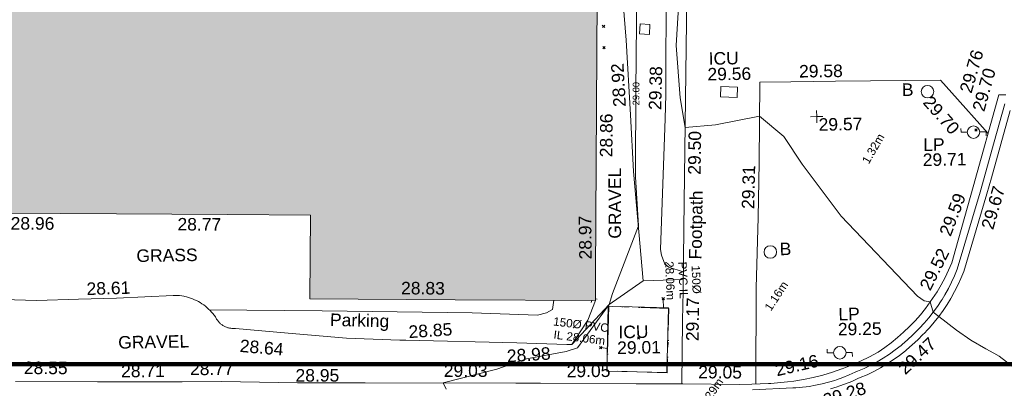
# Model space of a CAD drawing. Header units: millimetres. Extents: x -290717 to 520720, y -88450 to 287762.
# Tile 249 of 256: x 23030 to 52525, y 57264 to 68313. Entities that reach past the tile are written whole.
import ezdxf

# ---------------------------------------------------------------- set-up
doc = ezdxf.new("R2010")
doc.units = ezdxf.units.MM
for name, pattern in [('IMPORT-UG_DRAINAGE_UNIDENTIFIED_QLB2 _2_', [2700, 1500, -300, 0, -250, 150, -300, 0, -200]), ('IMPORT-UG_ELEC_LV_QLB2 _2_', [2700, 1500, -300, 0, -250, 150, -300, 0, -200]), ('IMPORT-UG_ELEC_STREET LIGHTING_QLB2 _2_', [2700, 1500, -300, 0, -250, 150, -300, 0, -200]), ('IMPORT-UG_UNIDENTIFIED_QLA _2_', [2350, 1500, -300, 0, -50, 150, -300, 0, -50])]:
    doc.linetypes.add(name, pattern=pattern)
for name, color, linetype, lineweight, true_color in [('00_TOPO_EAVE', 7, 'Continuous', 9, 0x666666), ('00_TOPO_FURN_BOLLARD', 7, 'Continuous', 9, 0x666666), ('00_TOPO_FURN_LAMP_POST', 7, 'Continuous', 9, 0x666666), ('00_UAV_BUILDING_OUTLINE', 5, 'Continuous', 9, 0x0000ff), ('00_UAV_FOOTPATH', 7, 'Continuous', 9, 0xa50000), ('00_UAV_FORM_LINES', 7, 'Continuous', 9, 0x666666), ('00_UAV_FURN_BOLLARD', 7, 'Continuous', 9, 0xff9f7f), ('00_UAV_FURN_LAMP_POST', 7, 'Continuous', 9, 0xa50000), ('00_UAV_LEVEL_SPOT', 7, 'Continuous', 9, 0x666666), ('00_UAV_PARKING', 4, 'Continuous', 9, 0x00ffff), ('00_UAV_ROAD_MARKING_YELLOW_CONTINUOUS', 40, 'Continuous', 9, 0xffbf00), ('00_UAV_SERV_IC', 5, 'Continuous', 9, 0x0000ff), ('00_UAV_SLOPE_TOP', 40, 'Continuous', 9, 0xffbf00), ('01_DTM_CONTOUR_MNR', 7, 'Continuous', 9, 0xa5a552), ('01_DTM_CONTOUR_MNR_LABELS', 7, 'Continuous', 9, 0xa5a552), ('12333-PUM-2D-U-0001-C01 - Rev2_REVIT IMPORT_dwg', 7, 'Continuous', 9, 0x767676), ('A_RHA_Line', 7, 'Continuous', 9, 0x00a600), ('PUM-ELECTRIC-LV-QLB2', 1, 'IMPORT-UG_ELEC_LV_QLB2 _2_', 9, 0xff0000), ('PUM-UNIDENTIFIED UTILITIES-QLA', 7, 'IMPORT-UG_UNIDENTIFIED_QLA _2_', 9, 0x52a500), ('PUM-UNIDENTIFIED-QLB2', 150, 'IMPORT-UG_DRAINAGE_UNIDENTIFIED_QLB2 _2_', 9, 0x007fff)]:
    doc.layers.add(name, color=color, linetype=linetype, lineweight=lineweight, true_color=true_color)
for name, color, linetype, lineweight in [('00_UAV_ROAD_EDGE', 7, 'Continuous', 9), ('00_UAV_SURFACE', 7, 'Continuous', 9), ('00_UAV_SURVEY_TEXT', 7, 'Continuous', 9), ('A_RHA_Detail', 7, 'Continuous', 9), ('GEN-TEXT', 7, 'Continuous', 9)]:
    doc.layers.add(name, color=color, linetype=linetype, lineweight=lineweight)
doc.styles.add('Arial_1', font='arial.ttf', dxfattribs={"height": 250})
doc.styles.add('Swis721 Lt BT_1', font='swissl.ttf', dxfattribs={"height": 200})
doc.styles.add('Swis721 Lt BT_2', font='swissl.ttf', dxfattribs={"height": 375})

# ---------------------------------------------------------------- blocks, each defined once
blk = doc.blocks.new('12333-PUM-2D-U-0001-C01 - Rev2_REVIT IMPORT_dwg_MSL_Eaves_SYM_1-V87-Site Location Plan Existing')
at = {"layer": '00_TOPO_EAVE', "color": 254, "true_color": 0xcccccc}
for p, q in [((-116, -357), (-66, -203)), ((357, -116), (224, -73))]:
    blk.add_line(p, q, dxfattribs=at)
blk = doc.blocks.new('12333-PUM-2D-U-0001-C01 - Rev2_REVIT IMPORT_dwg_MSL_Bollard_2-2077239-Site Location Plan Existing')
at = {"layer": '00_TOPO_FURN_BOLLARD', "color": 254, "true_color": 0xcccccc}
blk.add_circle((0, 0), 62.5, dxfattribs=at)
blk = doc.blocks.new('12333-PUM-2D-U-0001-C01 - Rev2_REVIT IMPORT_dwg_MSL_Lamp_Post_SYM-2077240-Site Location Plan Existing')
at = {"layer": '00_TOPO_FURN_LAMP_POST', "color": 254, "true_color": 0xcccccc, "flags": 128}
for points in [[(-500, 0), (-1000, 0), (-1000, 317)], [(500, 0), (1000, 0), (1000, -317)]]:
    blk.add_lwpolyline(points, dxfattribs=at)
at = {"layer": '00_TOPO_FURN_LAMP_POST', "color": 254, "true_color": 0xcccccc}
blk.add_circle((0, 0), 500, dxfattribs=at)
blk = doc.blocks.new('12333-PUM-2D-U-0001-C01 - Rev2_REVIT IMPORT_dwg_UAV-2077255-Site Location Plan Existing')
at = {"layer": '00_UAV_LEVEL_SPOT', "color": 254, "true_color": 0xcccccc, "flags": 128}
for points in [[(0, -500), (0, 0), (-500, 0)], [(500, 0), (0, 0), (0, 500)]]:
    blk.add_lwpolyline(points, dxfattribs=at)
blk = doc.blocks.new('12333-PUM-2D-U-0001-C01 - Rev2_REVIT IMPORT_dwg_MGS62954_T2_Galway_ITM_3d_Rev1-2077680-Site Location Plan Existing')
at = {"layer": '00_UAV_FOOTPATH', "color": 254, "true_color": 0xcccccc, "flags": 128}
for points in [[(533955157, 725626391), (533955145, 725624586), (533954027, 725623627), (533952307, 725623617), (533951751, 725623613), (533949346, 725623664), (533947309, 725623680), (533946171, 725623688), (533946075, 725620601), (533946052, 725619830), (533945958, 725616729), (533945904, 725614843), (533945878, 725613960), (533945818, 725612059)], [(533948033, 725612017), (533948101, 725614901), (533948189, 725617007), (533948257, 725618661), (533948311, 725621067), (533949242, 725621062), (533950579, 725621055), (533953727, 725621030), (533954061, 725620641), (533955121, 725619406)]]:
    blk.add_lwpolyline(points, dxfattribs=at)
at = {"layer": '00_UAV_FORM_LINES', "color": 254, "true_color": 0xcccccc, "flags": 128}
for points in [[(533931707, 725614530), (533935085, 725614437), (533939582, 725614299), (533941536, 725614192), (533941808, 725614259), (533941981, 725614361), (533942035, 725614634)], [(533943276, 725614606), (533943043, 725614021), (533942550, 725613297)]]:
    blk.add_lwpolyline(points, dxfattribs=at)
at = {"layer": '00_UAV_PARKING', "color": 254, "true_color": 0xcccccc, "flags": 128}
blk.add_lwpolyline([(533924862, 725614980), (533926543, 725614896), (533927794, 725614912), (533928930, 725614926), (533930636, 725614981), (533930699, 725614979), (533930762, 725614975), (533930825, 725614969), (533930887, 725614959), (533930949, 725614947), (533930973, 725614942), (533931034, 725614926), (533931094, 725614908), (533931154, 725614888), (533931213, 725614865), (533931271, 725614839), (533931327, 725614811), (533931383, 725614781), (533931437, 725614748), (533931489, 725614713), (533931541, 725614676), (533931590, 725614637), (533931638, 725614596), (533931684, 725614553), (533931728, 725614508), (533931771, 725614461), (533931811, 725614413), (533931849, 725614362), (533931886, 725614311), (533931922, 725614249), (533931942, 725614218), (533931955, 725614199), (533931969, 725614180), (533931984, 725614161), (533931999, 725614143), (533932015, 725614126), (533932032, 725614110), (533932048, 725614096), (533932066, 725614081), (533932084, 725614067), (533932104, 725614053), (533932124, 725614040), (533932144, 725614029), (533932165, 725614018), (533932186, 725614007), (533932208, 725613998), (533932230, 725613990), (533932252, 725613983), (533932275, 725613976), (533932298, 725613971), (533932321, 725613966), (533932344, 725613963), (533932367, 725613960), (533932391, 725613959), (533932424, 725613957), (533932428, 725613957), (533932478, 725613953), (533934060, 725613784), (533935801, 725613603), (533937399, 725613522), (533937572, 725613513), (533940898, 725613375), (533942392, 725613305), (533942550, 725613297), (533943689, 725614483), (533944714, 725615166), (533945914, 725615192)], dxfattribs=at)
at = {"layer": '00_UAV_ROAD_EDGE', "color": 254, "true_color": 0xcccccc, "flags": 128}
blk.add_lwpolyline([(533955677, 725620558), (533955466, 725620558), (533954645, 725617820), (533954093, 725615973), (533953966, 725615547), (533953867, 725615326), (533953758, 725615109), (533953640, 725614897), (533953513, 725614691), (533953444, 725614586), (533953305, 725614388), (533953157, 725614195), (533953001, 725614009), (533952838, 725613830), (533952667, 725613658), (533952489, 725613493), (533952305, 725613335), (533952114, 725613185), (533951917, 725613044), (533951719, 725612914), (533951455, 725612776), (533951186, 725612649), (533950911, 725612533), (533950783, 725612486), (533950632, 725612429), (533950620, 725612425), (533950337, 725612334), (533950050, 725612254), (533949759, 725612186), (533949467, 725612130), (533949172, 725612087), (533948985, 725612066), (533948483, 725612030), (533948415, 725612026), (533947912, 725612014), (533947553, 725612017), (533945848, 725612058), (533944455, 725612091), (533941592, 725612161), (533940849, 725612175), (533936338, 725612260), (533935851, 725612269), (533934305, 725612296), (533932035, 725612370), (533930856, 725612389), (533928316, 725612430), (533925862, 725612479)], dxfattribs=at)
at = {"layer": '00_UAV_ROAD_MARKING_YELLOW_CONTINUOUS', "color": 254, "true_color": 0xcccccc, "flags": 128}
for points in [[(533947935, 725611843), (533949145, 725611883), (533949230, 725611886), (533949430, 725611899), (533949540, 725611911), (533949628, 725611921), (533949825, 725611950), (533950021, 725611988), (533950216, 725612034), (533950408, 725612088), (533950459, 725612104), (533950648, 725612168), (533950834, 725612241), (533951017, 725612320), (533951088, 725612347), (533951289, 725612431), (533951486, 725612523), (533951679, 725612623), (533951868, 725612731), (533952053, 725612846), (533952232, 725612970), (533952406, 725613100), (533952437, 725613125), (533952605, 725613265), (533952766, 725613411), (533952921, 725613563), (533952964, 725613605), (533953112, 725613756), (533953253, 725613913), (533953387, 725614075), (533953514, 725614243), (533953635, 725614416), (533953657, 725614451), (533953748, 725614594), (533953856, 725614783), (533953954, 725614970), (533954043, 725615161), (533954125, 725615355), (533954859, 725617656), (533955302, 725619153), (533955639, 725620288)], [(533955794, 725620082), (533955198, 725618071), (533955057, 725617595), (533954320, 725615284), (533954233, 725615077), (533954140, 725614878), (533954038, 725614683), (533953930, 725614495), (533953924, 725614485), (533953808, 725614302), (533953682, 725614121), (533953550, 725613946), (533953410, 725613777), (533953263, 725613614), (533953204, 725613553), (533953110, 725613458), (533953066, 725613415), (533952908, 725613260), (533952741, 725613108), (533952568, 725612964), (533952533, 725612936), (533952353, 725612801), (533952167, 725612673), (533951975, 725612552), (533951778, 725612440), (533951577, 725612336), (533951372, 725612241), (533951164, 725612155), (533951095, 725612128), (533950913, 725612049), (533950719, 725611973), (533950523, 725611907), (533950467, 725611889), (533950268, 725611833)]]:
    blk.add_lwpolyline(points, dxfattribs=at)
at = {"layer": '00_UAV_SERV_IC', "color": 254, "true_color": 0xcccccc, "flags": 128}
for points in [[(533944738, 725622573), (533944759, 725622873), (533945051, 725622853), (533945030, 725622553)], [(533947140, 725620949), (533947643, 725620922), (533947627, 725620620), (533947124, 725620647)], [(533945373, 725612410), (533943576, 725612486), (533943659, 725614429), (533945456, 725614353)]]:
    blk.add_lwpolyline(points, close=True, dxfattribs=at)
at = {"layer": '00_UAV_SLOPE_TOP', "color": 254, "true_color": 0xcccccc, "flags": 128}
blk.add_lwpolyline([(533945921, 725615423), (533945489, 725615567), (533945376, 725615660), (533945278, 725615928), (533945253, 725616096), (533945456, 725620023), (533945493, 725620732), (533945565, 725624182), (533945479, 725624448), (533945372, 725624742), (533945209, 725624926), (533944995, 725625166), (533944850, 725625289), (533944688, 725625554), (533944648, 725625788), (533944680, 725626250), (533944917, 725629043), (533944962, 725629509)], dxfattribs=at)
at = {"layer": '00_UAV_SURFACE', "color": 254, "true_color": 0xcccccc, "flags": 128}
blk.add_lwpolyline([(533944714, 725615166), (533944487, 725618456), (533944421, 725620156), (533944334, 725622388), (533944265, 725623507), (533944281, 725624608), (533943746, 725624686), (533941753, 725624973), (533941674, 725627334), (533941058, 725627345), (533939829, 725627368)], dxfattribs=at)
at = {"layer": '01_DTM_CONTOUR_MNR', "color": 254, "true_color": 0xcccccc, "flags": 128}
for points in [[(533956114, 725612101), (533955336, 725612723), (533955183, 725612818), (533954948, 725612953), (533954497, 725613222), (533954076, 725613528), (533953550, 725613950), (533953390, 725614080), (533953300, 725614390), (533953121, 725614424), (533952928, 725614565), (533950684, 725617001), (533949540, 725618586), (533949002, 725619427), (533948290, 725620040), (533946965, 725619812), (533946050, 725619740), (533945920, 725620635), (533945830, 725622209), (533945959, 725623860)], [(533938759, 725612025), (533938670, 725612220), (533940289, 725612597), (533941177, 725612891), (533942377, 725613095), (533942716, 725613195), (533943690, 725614480), (533943790, 725614810), (533944600, 725616820), (533944543, 725618295), (533944543, 725618580), (533944599, 725620784), (533944629, 725621962), (533944646, 725622851), (533944659, 725623716), (533944655, 725624484), (533944642, 725624562), (533944600, 725624648), (533944487, 725624758), (533944066, 725624960), (533942890, 725625410), (533942330, 725626940), (533942060, 725627624), (533942028, 725627801)]]:
    blk.add_lwpolyline(points, dxfattribs=at)
for name, p, xscale, yscale, zscale in [('12333-PUM-2D-U-0001-C01 - Rev2_REVIT IMPORT_dwg_MSL_Bollard_2-2077239-Site Location Plan Existing', (533953332, 725620691), 3, 3, 3), ('12333-PUM-2D-U-0001-C01 - Rev2_REVIT IMPORT_dwg_UAV-2077255-Site Location Plan Existing', (533950000, 725620000), 0.375, 0.375, 0.375), ('12333-PUM-2D-U-0001-C01 - Rev2_REVIT IMPORT_dwg_MSL_Lamp_Post_SYM-2077240-Site Location Plan Existing', (533954689, 725619455), 0.375, 0.375, 0.375), ('12333-PUM-2D-U-0001-C01 - Rev2_REVIT IMPORT_dwg_MSL_Bollard_2-2077239-Site Location Plan Existing', (533948538, 725615966), 3, 3, 3), ('12333-PUM-2D-U-0001-C01 - Rev2_REVIT IMPORT_dwg_MSL_Eaves_SYM_1-V87-Site Location Plan Existing', (533943193, 725614685), 0.375, 0.375, 0.375), ('12333-PUM-2D-U-0001-C01 - Rev2_REVIT IMPORT_dwg_MSL_Lamp_Post_SYM-2077240-Site Location Plan Existing', (533950567, 725612912), 0.375, 0.375, 0.375)]:
    blk.add_blockref(name, p, dxfattribs=dict(xscale=xscale, yscale=yscale, zscale=zscale))
at = {"layer": '00_UAV_BUILDING_OUTLINE', "color": 251, "true_color": 0x666666, "char_height": 375, "width": 1495.9, "attachment_point": 1, "line_spacing_factor": 1.005062, "style": 'Swis721 Lt BT_2'}
for s, insert, rotation in [('28.86', (533943484, 725618897), 88.6801), ('28.96', (533925806, 725617414), 358.6801), ('28.77', (533930802, 725617299), 358.6801), ('28.97', (533942813, 725615842), 89.7679), ('28.83', (533937466, 725615268), 358.6801)]:
    blk.add_mtext(s, dxfattribs=dict(at, insert=insert, rotation=rotation))
at = {"layer": '00_UAV_FOOTPATH', "color": 251, "true_color": 0x666666, "char_height": 375, "attachment_point": 1, "line_spacing_factor": 1.005062, "style": 'Swis721 Lt BT_2'}
for s, insert, width, rotation in [('29.58', (533949495, 725621556), 1495.9, 359.6969), ('29.70', (533953450, 725620600), 1495.9, 310.6274), ('29.50', (533946116, 725618330), 1495.9, 88.2692), ('29.31', (533947704, 725617278), 1495.9, 87.6242), ('Footpath', (533946098, 725615789), 2436.18, 87.9386), ('29.17', (533945969, 725613344), 1495.9, 88.3249)]:
    blk.add_mtext(s, dxfattribs=dict(at, insert=insert, width=width, rotation=rotation))
at = {"layer": '00_UAV_FURN_BOLLARD', "color": 251, "true_color": 0x666666, "char_height": 375, "width": 398.91, "attachment_point": 1, "line_spacing_factor": 1.005062, "style": 'Swis721 Lt BT_2'}
for insert in [(533952563, 725620949), (533948821, 725616241)]:
    blk.add_mtext('B', dxfattribs=dict(at, insert=insert))
at = {"layer": '00_UAV_FURN_LAMP_POST', "color": 251, "true_color": 0x666666, "char_height": 375, "attachment_point": 1, "line_spacing_factor": 1.005062, "style": 'Swis721 Lt BT_2'}
for s, insert, width in [('LP', (533953175, 725619289), 707.59), ('29.71', (533953152, 725618838), 1495.9), ('LP', (533950545, 725614256), 707.59), ('29.25', (533950522, 725613805), 1495.9)]:
    blk.add_mtext(s, dxfattribs=dict(at, insert=insert, width=width))
at = {"layer": '00_UAV_LEVEL_SPOT', "insert": (533950052, 725619949), "char_height": 375, "width": 1495.9, "attachment_point": 1, "line_spacing_factor": 1.005062, "style": 'Swis721 Lt BT_2'}
blk.add_mtext('29.57', dxfattribs=at)
at = {"layer": '00_UAV_PARKING', "color": 251, "true_color": 0x666666, "char_height": 375, "attachment_point": 1, "line_spacing_factor": 1.005062, "style": 'Swis721 Lt BT_2'}
for s, insert, width, rotation in [('28.61', (533928038, 725615410), 1495.9, 0.7201), ('Parking', (533935324, 725614358), 2037.28, 357.6156), ('28.85', (533937653, 725613950), 1495.9, 2.7122), ('28.64', (533932624, 725613626), 1495.9, 353.9661), ('28.98', (533940586, 725613174), 1495.9, 2.7122)]:
    blk.add_mtext(s, dxfattribs=dict(at, insert=insert, width=width, rotation=rotation))
at = {"layer": '00_UAV_ROAD_EDGE', "color": 251, "true_color": 0x666666, "char_height": 375, "width": 1495.9, "attachment_point": 1, "line_spacing_factor": 1.005062, "style": 'Swis721 Lt BT_2'}
for s, insert, rotation in [('29.76', (533954286, 725620709), 72.6217), ('29.59', (533953598, 725616456), 68.1947), ('28.55', (533926125, 725613074), 358.8597), ('28.77', (533931100, 725612956), 359.0757), ('28.95', (533934257, 725612707), 358.9855), ('29.03', (533938702, 725612772), 358.9205), ('29.05', (533946321, 725612596), 358.6317), ('29.28', (533950003, 725611666), 16.5454)]:
    blk.add_mtext(s, dxfattribs=dict(at, insert=insert, rotation=rotation))
at = {"layer": '00_UAV_ROAD_MARKING_YELLOW_CONTINUOUS', "color": 251, "true_color": 0x666666, "char_height": 375, "width": 1495.9, "attachment_point": 1, "line_spacing_factor": 1.005062, "style": 'Swis721 Lt BT_2'}
for s, insert, rotation in [('29.70', (533954658, 725620146), 73.4927), ('29.67', (533954863, 725616609), 72.8959), ('29.52', (533952975, 725614870), 62.5386), ('29.47', (533952266, 725612479), 42.126), ('28.71', (533929035, 725612928), 359.268), ('29.05', (533942379, 725612696), 359.3567), ('29.16', (533948595, 725612604), 12.2532)]:
    blk.add_mtext(s, dxfattribs=dict(at, insert=insert, rotation=rotation))
at = {"layer": '00_UAV_SERV_IC', "color": 251, "true_color": 0x666666, "char_height": 375, "attachment_point": 1, "line_spacing_factor": 1.005062, "style": 'Swis721 Lt BT_2'}
for s, insert, width in [('ICU', (533946793, 725621985), 1021.01), ('29.56', (533946748, 725621515), 1495.9), ('ICU', (533943947, 725613835), 1021.01), ('29.01', (533943902, 725613365), 1495.9)]:
    blk.add_mtext(s, dxfattribs=dict(at, insert=insert, width=width))
at = {"layer": '00_UAV_SLOPE_TOP', "color": 251, "true_color": 0x666666, "insert": (533944972, 725620294), "char_height": 375, "width": 1495.9, "attachment_point": 1, "rotation": 87.5487, "line_spacing_factor": 1.005062, "style": 'Swis721 Lt BT_2'}
blk.add_mtext('29.38', dxfattribs=at)
at = {"layer": '00_UAV_SURFACE', "color": 251, "true_color": 0x666666, "insert": (533943916, 725620387), "char_height": 375, "width": 1495.9, "attachment_point": 1, "rotation": 92.2283, "line_spacing_factor": 1.005062, "style": 'Swis721 Lt BT_2'}
blk.add_mtext('28.92', dxfattribs=at)
at = {"layer": '00_UAV_SURVEY_TEXT', "color": 251, "true_color": 0x666666, "insert": (533943701, 725616450), "char_height": 375, "width": 2322.21, "attachment_point": 1, "rotation": 89.0572, "line_spacing_factor": 1.005062, "style": 'Swis721 Lt BT_2'}
blk.add_mtext('GRAVEL', dxfattribs=at)
at = {"layer": '00_UAV_SURVEY_TEXT', "color": 251, "true_color": 0x666666, "char_height": 375, "attachment_point": 1, "line_spacing_factor": 1.005062, "style": 'Swis721 Lt BT_2'}
for s, insert, width in [('GRASS', (533929551, 725616373), 2018.28), ('GRAVEL', (533928961, 725613787), 2322.21)]:
    blk.add_mtext(s, dxfattribs=dict(at, insert=insert, width=width))
at = {"layer": '01_DTM_CONTOUR_MNR_LABELS', "color": 251, "true_color": 0x666666, "insert": (533944500, 725620786), "char_height": 200, "width": 797.8, "attachment_point": 2, "rotation": 88.5377, "line_spacing_factor": 1.005062, "style": 'Swis721 Lt BT_1'}
blk.add_mtext('29.00', dxfattribs=at)
blk = doc.blocks.new('12333-PUM-2D-U-0001-C01 - Rev2_REVIT IMPORT_dwg-1620468-Site Location Plan Existing')
at = {"layer": 'GEN-TEXT', "color": 253, "true_color": 0xaaaaaa}
for p, q in [((302546, 6925), (302617, 6996)), ((302617, 6925), (302546, 6996)), ((302551, 6290), (302622, 6361)), ((302622, 6290), (302551, 6361)), ((313645, 3624), (313716, 3695)), ((313716, 3624), (313645, 3695)), ((304191, -1267), (304262, -1196)), ((304262, -1267), (304191, -1196)), ((302294, -2700), (302365, -2629)), ((302365, -2700), (302294, -2629)), ((303437, -2431), (303508, -2360)), ((303508, -2431), (303437, -2360))]:
    blk.add_line(p, q, dxfattribs=at)
at = {"layer": 'PUM-UNIDENTIFIED UTILITIES-QLA', "color": 9, "true_color": 0xc5e1aa, "flags": 128}
blk.add_lwpolyline([(304310, -3452), (302509, -3357), (302590, -1428), (304391, -1523)], close=True, dxfattribs=at)
at = {"layer": 'PUM-UNIDENTIFIED-QLB2', "color": 141, "true_color": 0xaad4ff}
for p, q in [((304233, -1515), (304226, -1231)), ((302537, -2694), (302329, -2664))]:
    blk.add_line(p, q, dxfattribs=at)
blk.add_blockref('12333-PUM-2D-U-0001-C01 - Rev2_REVIT IMPORT_dwg_MGS62954_T2_Galway_ITM_3d_Rev1-2077680-Site Location Plan Existing', (-533641080, -725615854))
at = {"layer": 'PUM-ELECTRIC-LV-QLB2', "char_height": 250, "attachment_point": 2, "line_spacing_factor": 0.941778, "style": 'Arial_1'}
for s, insert, width, rotation in [('1.32m', (310487, 3222), 1160.03, 58.9084), ('1.16m', (307511, -1137), 1160.03, 55.677), ('DP1.29m', (305373, -4200), 1738.51, 54.585)]:
    blk.add_mtext(s, dxfattribs=dict(at, insert=insert, width=width, rotation=rotation))
at = {"layer": 'PUM-UNIDENTIFIED-QLB2', "char_height": 250, "attachment_point": 2, "line_spacing_factor": 0.941778, "style": 'Arial_1'}
for s, insert, width, rotation in [('150Ø\\PPVC IL\\P28.06m', (305353, -670), 1392.64, 271.368), ('150Ø PVC\\PIL 28.06m', (301769, -1840), 1995.61, 351.9241)]:
    blk.add_mtext(s, dxfattribs=dict(at, insert=insert, width=width, rotation=rotation))

msp = doc.modelspace()

# ---------------------------------------------------------------- hatches: boundary and pattern name
at = {"layer": 'A_RHA_Detail', "true_color": 0xc0c0c0}
h = msp.add_hatch(color=9, dxfattribs=at)
h.paths.add_polyline_path([(-80881, -68503), (-80401, -68483), (-80401, -62985), (-24475, -63009), (-24456, -50840), (-36623, -50832), (-36623, -44229), (-50959, -44214), (-50959, -42574), (-54564, -42571), (-54566, -45054), (-92409, -45027), (-92412, -49202), (-100062, -49202), (-100052, -64853), (-86121, -64853), (-86092, -62958), (-84861, -62958), (-84855, -68240), (-80871, -68240)])
h.paths.add_polyline_path([(-137239, -68462), (-132720, -68433), (-132847, -62850), (-130455, -62917), (-130498, -61356), (-117581, -61423), (-117492, -49184), (-125137, -49178), (-125134, -45033), (-163007, -45006), (-163007, -44090), (-163124, -44090), (-163123, -42384), (-166564, -42384), (-166565, -44044), (-193158, -44025), (-193195, -62864), (-137270, -62917), (-137254, -65680)])
h.paths.add_polyline_path([(120311, -32334), (120312, -31611), (133451, -31638), (133469, -19718), (121296, -19692), (121320, -8191), (112277, -8172), (112263, -14811), (78286, -14740), (78293, -8167), (76546, -8163), (69356, -8153), (69354, -9157), (68373, -9155), (68373, -13706), (69334, -13708), (69325, -16250), (66623, -16250), (66620, -17995), (65989, -17995), (65985, -19731), (57152, -19712), (57127, -31560), (70278, -31587), (70278, -32272), (78264, -32285), (78267, -31020), (112336, -31091), (112336, -32318), (119781, -32333)])
h.paths.add_polyline_path([(7504, -1791), (15482, -674), (15484, 148), (56188, 206), (56156, 14338), (18017, 14236), (17968, 34313), (21727, 34324), (21709, 40608), (18010, 40608), (17996, 45484), (9770, 45421), (3966, 45443), (3985, 14177), (1023, 14177), (-277, 14191), (-232, 5977), (-226, 194), (1220, 180), (7478, 143), (7489, -674)])
h.paths.add_polyline_path([(77756, 53), (77730, 1700), (94464, 1660), (94606, 17991), (88810, 18015), (88800, 14437), (69414, 14458), (69377, 100), (70761, 92)])
h.paths.add_polyline_path([(61252, 46454), (105775, 46473), (105768, 61853), (92285, 61853), (92309, 65784), (96107, 65768), (96060, 75209), (101085, 75072), (104988, 74765), (108404, 74364), (112009, 73787), (115645, 73050), (116891, 72762), (120209, 71893), (120865, 71704), (124136, 70670), (127436, 69481), (127820, 69395), (128274, 69332), (128732, 69307), (129190, 69320), (129645, 69372), (130095, 69461), (130535, 69588), (130963, 69751), (131376, 69950), (131771, 70182), (132163, 70461), (132496, 70742), (132821, 71065), (133117, 71414), (133384, 71787), (133617, 72179), (133817, 72591), (133983, 73018), (134112, 73458), (134204, 73907), (134258, 74362), (134273, 74820), (134251, 75277), (134190, 75731), (134091, 76179), (133955, 76617), (133783, 77041), (133576, 77450), (133336, 77840), (133064, 78209), (132762, 78554), (132432, 78872), (132077, 79161), (131698, 79420), (131300, 79646), (131094, 79746), (132146, 83110), (122788, 86283), (121604, 82800), (117096, 83871), (116842, 83526), (116121, 91222), (110238, 91274), (110194, 90435), (104988, 90486), (104973, 94310), (103746, 94310), (103840, 122852), (96365, 122932), (96350, 123952), (104556, 123902), (104607, 120249), (125503, 120134), (125662, 137657), (114480, 137699), (114382, 129150), (104644, 129188), (104578, 126217), (101184, 126159), (101265, 135959), (89967, 135989), (89928, 125824), (93631, 125841), (93581, 122932), (88697, 122905), (88679, 95739), (86378, 95739), (86378, 96178), (83280, 96201), (83274, 95736), (70170, 95733), (70166, 96272), (66675, 96257), (66655, 95756), (65785, 95756), (65888, 117471), (53473, 117488), (53434, 98570), (40649, 98570), (40610, 94406), (38854, 94410), (38849, 89464), (40612, 89518), (40665, 86258), (38372, 86306), (38370, 76901), (50938, 76944), (50923, 74599), (56485, 74589), (56485, 75195), (92465, 75233), (92646, 71767), (89811, 69363), (85313, 69361), (85313, 66907), (75210, 66903), (75210, 63816), (70819, 63816), (70819, 64253), (69457, 64253), (69456, 66902), (61303, 66899), (61305, 63970), (70500, 63970), (70500, 61853), (61246, 61849), (61252, 46455)])
h.paths.add_polyline_path([(-17153, 48569), (-17153, 60770), (-29363, 60775), (-29363, 67399), (-43507, 67405), (-43489, 69093), (-45766, 69109), (-45794, 67405), (-47272, 67404), (-47272, 66455), (-86005, 66469), (-86007, 60522), (-92663, 60522), (-92667, 50184), (-79752, 50180), (-79752, 48591), (-17158, 48569)])
h.paths.add_polyline_path([(-201056, 48629), (-138378, 48635), (-138378, 50133), (-125468, 50134), (-125469, 60566), (-132187, 60566), (-132187, 66533), (-170643, 66806), (-170643, 67739), (-200340, 67489), (-200349, 60828), (-201058, 60828), (-201057, 51102)])
h.paths.add_polyline_path([(-240052, 54769), (-239444, 54811), (-239187, 54842), (-238765, 54941), (-238382, 55122), (-237990, 55355), (-237269, 55936), (-237030, 56229), (-236793, 56569), (-236555, 57004), (-236433, 57267), (-236300, 57753), (-236251, 58017), (-236236, 58516), (-236233, 58988), (-236214, 59823), (-236364, 59821), (-236634, 60698), (-236392, 61432), (-236225, 61435), (-236202, 62638), (-232564, 62639), (-232564, 63049), (-232732, 63049), (-232860, 63458), (-232732, 63914), (-232561, 63914), (-232522, 70598), (-240629, 70599), (-240630, 72351), (-246413, 72347), (-246413, 70616), (-254450, 70619), (-254455, 70754), (-254470, 73192), (-263883, 73268), (-263902, 68261), (-263715, 68260), (-263553, 67820), (-263719, 67392), (-263914, 67392), (-263957, 58634), (-260181, 58611), (-260192, 56354), (-257185, 56339), (-257213, 57093), (-257339, 57093), (-257471, 57532), (-257339, 58062), (-257203, 58064), (-257174, 58599), (-256478, 58575), (-256478, 58789), (-256013, 58912), (-255397, 58781), (-255397, 58596), (-243810, 58586), (-243805, 58352), (-243741, 57885), (-243619, 57422), (-243424, 56944), (-243247, 56608), (-243003, 56250), (-242732, 55933), (-242372, 55603), (-242141, 55425), (-241805, 55217), (-241529, 55077), (-241101, 54917), (-240836, 54841), (-240453, 54789), (-240203, 54777)])
h.paths.add_polyline_path([(40277, 59895), (40329, 69197), (36589, 69218), (36619, 74674), (32264, 74687), (32233, 69156), (11917, 69270), (11967, 78219), (29088, 78123), (29143, 88141), (15719, 88216), (15733, 90590), (4594, 90652), (4525, 78265), (10097, 78234), (10077, 74773), (4548, 74804), (4466, 60107), (19126, 60025), (19140, 62528), (31739, 62457), (31725, 59943), (38370, 59906)])
h.paths.add_polyline_path([(-246083, 72334), (-246083, 72334), (-246208, 72334)])
h.paths.add_polyline_path([(-114575, 112178), (-114575, 112178), (-114707, 115802)])
h.paths.add_polyline_path([(-154700, 101760), (-114382, 101776), (-114382, 106927), (-113756, 106927), (-113758, 111847), (-114432, 111847), (-114432, 112178), (-114575, 112178), (-114579, 121707), (-123057, 121707), (-123069, 156453), (-119381, 156454), (-119381, 160166), (-115501, 160167), (-115503, 166207), (-132412, 166600), (-132412, 166666), (-135275, 166665), (-135275, 166628), (-135911, 166628), (-135911, 166352), (-152521, 166346), (-152518, 159143), (-150699, 159118), (-150756, 122561), (-151059, 122561), (-151061, 121302), (-154138, 121373), (-154138, 121865), (-154704, 121867), (-154689, 119352), (-154746, 119352), (-154746, 118722), (-160794, 118749), (-160794, 119411), (-163852, 119422), (-163855, 118762), (-167569, 118779), (-166635, 124395), (-166844, 124471), (-167569, 124708), (-168028, 124841), (-168631, 124991), (-169238, 125117), (-169850, 125220), (-170466, 125298), (-171089, 125352), (-171704, 125381), (-172325, 125386), (-172782, 125375), (-173402, 125337), (-174019, 125276), (-174634, 125190), (-175245, 125081), (-176047, 124896), (-176665, 124725), (-177045, 124609), (-177632, 124405), (-176665, 118819), (-177559, 118822), (-177662, 125263), (-176365, 126543), (-159462, 126320), (-157058, 128609), (-157061, 136153), (-158639, 137740), (-159352, 137740), (-161634, 140201), (-168728, 140257), (-171035, 137943), (-174184, 137943), (-176460, 140292), (-177342, 140292), (-177342, 140358), (-183429, 140356), (-185922, 137917), (-185922, 131757), (-186907, 131757), (-187725, 130810), (-187724, 127376), (-186481, 126305), (-186479, 122327), (-185176, 121059), (-180304, 121059), (-180304, 118802), (-193555, 118802), (-193555, 133118), (-192594, 133118), (-192594, 134201), (-192225, 134201), (-192226, 136615), (-192595, 136615), (-192595, 137734), (-193589, 137734), (-193589, 147475), (-193163, 147493), (-192607, 147551), (-192360, 147590), (-192200, 147617), (-191883, 147683), (-191569, 147762), (-191020, 147932), (-190951, 147956), (-190648, 148071), (-190350, 148198), (-190057, 148336), (-189770, 148486), (-189375, 148717), (-189133, 148873), (-188868, 149059), (-188610, 149255), (-188355, 149465), (-188080, 149714), (-187885, 149902), (-187538, 150274), (-187446, 150378), (-187241, 150629), (-187046, 150888), (-186862, 151154), (-186546, 151670), (-186524, 151707), (-163675, 151670), (-163688, 148134), (-157304, 148136), (-157304, 155760), (-157557, 155765), (-157556, 166678), (-187009, 166700), (-187013, 162054), (-188707, 162045), (-188706, 155022), (-188738, 154651), (-188799, 154283), (-188857, 154035), (-188966, 153679), (-189103, 153333), (-189266, 152998), (-189455, 152677), (-189645, 152421), (-189917, 152104), (-190213, 151809), (-190531, 151539), (-190869, 151294), (-191225, 151076), (-191598, 150887), (-192093, 150683), (-192485, 150570), (-192904, 150482), (-193187, 150441), (-193594, 150407), (-193595, 151460), (-205369, 151455), (-205354, 113350), (-207187, 113349), (-207184, 105991), (-205313, 105991), (-205311, 101770), (-175489, 101781), (-175489, 110890), (-154703, 110898), (-154701, 103310)])
h.paths.add_polyline_path([(193736, 113048), (208865, 114991), (208976, 114127), (216448, 115086), (216039, 118272), (232649, 120405), (233426, 114352), (240632, 115278), (239855, 121330), (256407, 123456), (257092, 118089), (264572, 119041), (261878, 138525), (259179, 138222), (259197, 137439), (254686, 136897), (255413, 131315), (240853, 129522), (239771, 137919), (240650, 138010), (240062, 142777), (239166, 142685), (237631, 151018), (266173, 154561), (271297, 142612), (276532, 144861), (274942, 148528), (302075, 160135), (300216, 164320), (301528, 164907), (300405, 167478), (299017, 166946), (295627, 174519), (294333, 177537), (287289, 174519), (289428, 169661), (272957, 162557), (271943, 164897), (267016, 162764), (268502, 159357), (265200, 157946), (226856, 153147), (227510, 148852), (228281, 141179), (227302, 141050), (227895, 136433), (228749, 136524), (229602, 128024), (217691, 126494), (217642, 126874), (215139, 126553), (215195, 126113), (215016, 126090), (214841, 127450), (192259, 124549), (193486, 114991)])
h.paths.add_polyline_path([(-78076, 117606), (-78076, 117610), (-78070, 129486), (-74723, 129478), (-74723, 125436), (-48016, 125380), (-47997, 135873), (-61198, 135902), (-74715, 135924), (-74724, 131865), (-78070, 131873), (-78063, 149550), (-58292, 149542), (-58292, 148946), (-37708, 148938), (-37708, 159740), (-44148, 159743), (-44148, 162961), (-49830, 162961), (-49831, 160632), (-78494, 160644), (-78494, 161615), (-78739, 161615), (-78692, 168188), (-90845, 168127), (-90963, 152687), (-89065, 152686), (-89080, 117610), (-78375, 117606)])
h.paths.add_polyline_path([(69255, 129236), (69260, 136168), (86068, 136131), (86009, 164703), (58790, 164724), (58790, 170119), (54460, 170122), (54457, 166153), (47042, 166159), (47041, 164669), (39173, 164675), (39173, 164079), (17015, 164095), (17002, 147267), (12660, 147267), (12654, 139138), (17031, 139135), (17025, 129935), (39191, 129919), (39191, 129258), (69014, 129236)])
h.paths.add_polyline_path([(39266, 139468), (33051, 139484), (33088, 153428), (39278, 153412), (39278, 152830), (43058, 152820), (43025, 140093), (39267, 140093)])
h.paths.add_polyline_path([(1980, 189123), (18699, 189180), (18678, 195254), (24349, 195273), (24335, 199551), (28830, 199566), (28798, 208816), (24335, 208806), (24334, 209113), (16812, 209088), (16807, 208844), (6772, 208809), (6797, 201489), (-8471, 201437), (-8471, 200429), (-11856, 200418), (-11824, 190892), (-7615, 190905), (-7615, 190171), (-4609, 190169), (-4608, 190917), (1973, 190939), (1977, 189837)])
h.paths.add_polyline_path([(-20506, 190640), (-20122, 206347), (-41550, 207015), (-41462, 210450), (-31391, 210152), (-31079, 223863), (-44305, 224231), (-44491, 211866), (-47510, 211943), (-47723, 203659), (-47076, 203635), (-47175, 199532), (-46801, 199520), (-46874, 195479), (-44600, 195425), (-44686, 192243), (-38074, 192136), (-38104, 191127), (-21538, 190669)])
h.paths.add_polyline_path([(16801, 195962), (9657, 196015), (9644, 199514), (11632, 199486), (11632, 203322), (16807, 203391), (16801, 195984)])
h.paths.add_polyline_path([(122085, 200536), (122088, 206386), (125211, 206386), (125211, 206646), (126203, 206646), (126203, 207041), (130401, 206979), (130444, 209883), (126203, 209946), (126203, 214624), (127365, 214624), (127365, 225380), (126160, 225380), (126207, 241475), (119483, 241496), (119479, 246182), (109944, 246175), (109953, 233033), (115001, 233033), (115000, 208653), (112026, 208653), (112024, 200539), (122025, 200536)])
h.paths.add_polyline_path([(30087, 200987), (38031, 201029), (38031, 202923), (38110, 202923), (38067, 208828), (38013, 208828), (38012, 209013), (30045, 208970), (30061, 205986)])
h.paths.add_polyline_path([(195986, 205662), (202897, 206052), (202677, 209946), (195766, 209555)])
h.paths.add_polyline_path([(-91652, 206393), (-79454, 206433), (-79629, 238246), (-68904, 238215), (-68919, 246314), (-68757, 246313), (-68755, 246639), (-79620, 246651), (-79607, 247344), (-82155, 247318), (-82155, 247488), (-91641, 247473), (-91639, 246846), (-131470, 246641), (-131470, 250160), (-142857, 250177), (-142864, 246220), (-165119, 246272), (-165040, 253908), (-178677, 253930), (-178700, 238177), (-138599, 238209), (-138548, 206628), (-126647, 206572), (-126667, 234826), (-124963, 234826), (-124969, 234688), (-91596, 234664), (-91651, 207156)])
h.paths.add_polyline_path([(142124, 209114), (152768, 209127), (152745, 227013), (142101, 226999), (142122, 210583)])
h.paths.add_polyline_path([(168999, 209275), (169027, 226860), (161687, 226877), (161648, 209291), (168847, 209275)])
h.paths.add_polyline_path([(49761, 218477), (49794, 223316), (41274, 223363), (41274, 223291), (32187, 223352), (32202, 225553), (20082, 225635), (20035, 218708), (31566, 218630), (31566, 218599), (49547, 218478)])
h.paths.add_polyline_path([(162362, 234154), (162367, 241590), (135261, 241631), (135249, 234198), (160249, 234157)])
h.paths.add_polyline_path([(176459, 246710), (176516, 252173), (168884, 252253), (168935, 257069), (164355, 257117), (164296, 251512), (164417, 251511), (164368, 246837), (172300, 246753)])

# ---------------------------------------------------------------- linework, layer by layer
at = {"layer": 'A_RHA_Line', "color": 7}
for p, q in [((40309, 65688), (40329, 69197)), ((40281, 60689), (40309, 65688)), ((19262, 62527), (24258, 62499)), ((24258, 62499), (29255, 62471)), ((29255, 62471), (31739, 62457)), ((31739, 62457), (31725, 59943)), ((40277, 59895), (40281, 60689)), ((31725, 59943), (36073, 59919)), ((36073, 59919), (40277, 59895))]:
    msp.add_line(p, q, dxfattribs=at)
at = {"layer": 'A_RHA_Line', "color": 1, "lineweight": 140, "true_color": 0xff0000}
msp.add_line((-15425, 57984), (58271, 57984), dxfattribs=at)

# ---------------------------------------------------------------- block references
at = {"layer": '12333-PUM-2D-U-0001-C01 - Rev2_REVIT IMPORT_dwg', "color": 254, "linetype": 'IMPORT-UG_ELEC_STREET LIGHTING_QLB2 _2_', "true_color": 0xffd4d4, "rotation": 0.9999999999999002}
msp.add_blockref('12333-PUM-2D-U-0001-C01 - Rev2_REVIT IMPORT_dwg-1620468-Site Location Plan Existing', (-261895, 55870), dxfattribs=at)

doc.saveas('drawing.dxf')
